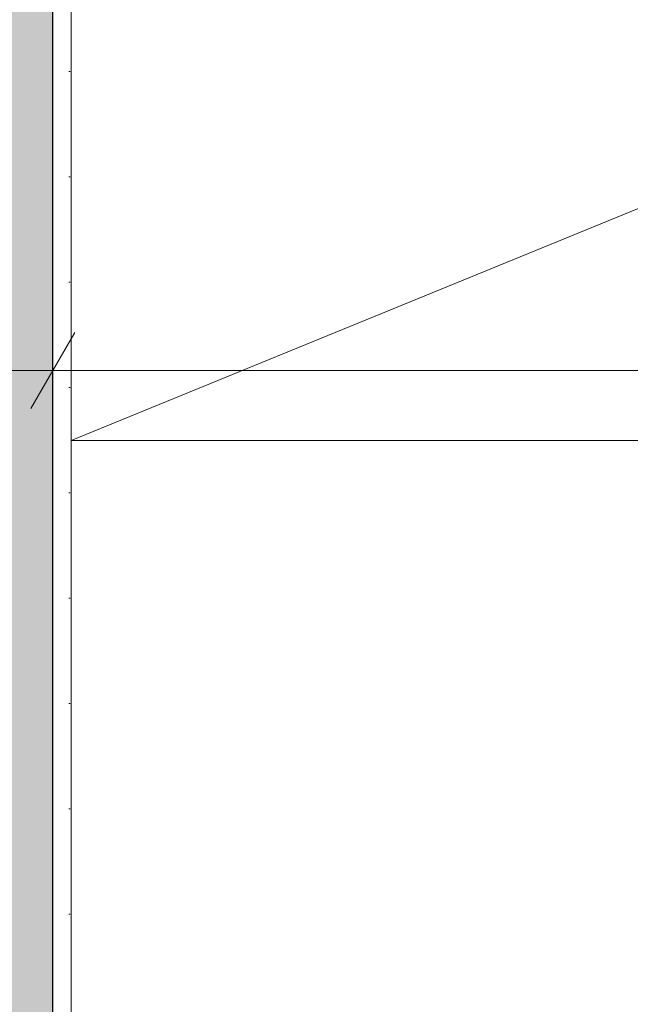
# Model space of a CAD drawing. Extents: x 100 to 2982, y 37 to 2050.
# Tile 48 of 130: x 662 to 712, y 1670 to 1751. Entities that reach past the tile are written whole.
import ezdxf
from ezdxf.xclip import XClip

# ---------------------------------------------------------------- set-up
doc = ezdxf.new("R2010")
doc.units = 0
doc.header["$MEASUREMENT"] = 0
doc.header["$XCLIPFRAME"] = 0
doc.linetypes.add('Przerywana gęsta', pattern=[9, 6, -3])
for name, color, linetype in [('250-A Schody Pochylnie', 7, 'Continuous'), ('299-A Wymiary Opisy', 7, 'Continuous'), ('330-W Wyposażenie', 7, 'Continuous'), ('420-K Ściany', 7, 'Continuous'), ('820-G Rysunki Obrazki', 7, 'Continuous')]:
    doc.layers.add(name, color=color, linetype=linetype)

# ---------------------------------------------------------------- blocks, each defined once
blk = doc.blocks.new('Rysunek_1_1', base_point=(-18316.349, -206.526))
at = {"layer": '420-K Ściany', "linetype": 'Continuous', "lineweight": 13}
blk.add_hatch(color=62, dxfattribs=at).paths.add_polyline_path([(640.802, 1777.509), (640.802, 1481.509), (664.802, 1481.509), (664.802, 1777.509)])
at = {"layer": '420-K Ściany', "linetype": 'Continuous', "lineweight": 5}
h = blk.add_hatch(dxfattribs=at)
h.set_pattern_fill('Tynk_0001', color=180, style=0, pattern_type=2)
h.set_pattern_definition([(0, (-18316.349, -206.5255), (0, 8.660254), [0, -5]), (0, (-18313.849, -202.195), (0, 8.660254), [0, -5])])
h.paths.add_polyline_path([(664.802, 1776.009), (664.802, 1481.509), (666.302, 1481.509), (666.302, 1776.009)])
at = {"layer": '250-A Schody Pochylnie', "color": 91, "linetype": 'Przerywana gęsta', "lineweight": 13, "ltscale": 0.2}
blk.add_line((666.302, 1483.009), (666.302, 1776.009), dxfattribs=at)
at = {"layer": '299-A Wymiary Opisy', "color": 85, "linetype": 'Continuous', "lineweight": 13, "ltscale": 0.2}
for p, q in [((664.802, 1717.076), (664.802, 1726.451)), ((640.802, 1721.764), (664.802, 1721.764)), ((664.802, 1721.764), (814.302, 1721.764))]:
    blk.add_line(p, q, dxfattribs=at)
at = {"layer": '299-A Wymiary Opisy', "color": 45, "linetype": 'Continuous', "lineweight": 15, "ltscale": 0.2}
blk.add_line((666.606, 1724.889), (662.998, 1718.639), dxfattribs=at)
at = {"layer": '330-W Wyposażenie', "color": 4, "linetype": 'Continuous', "lineweight": 13, "ltscale": 0.2}
blk.add_line((812.802, 1776.009), (666.302, 1716.009), dxfattribs=at)
at = {"layer": '330-W Wyposażenie', "color": 4, "linetype": 'Continuous', "lineweight": 13, "ltscale": 0.2, "flags": 128}
blk.add_lwpolyline([(666.302, 1776.009), (812.802, 1776.009), (812.802, 1716.009), (666.302, 1716.009)], close=True, dxfattribs=at)
at = {"layer": '420-K Ściany', "color": 27, "linetype": 'Continuous', "lineweight": 25, "ltscale": 0.2}
blk.add_line((664.802, 1481.509), (664.802, 1776.009), dxfattribs=at)
at = {"layer": '420-K Ściany', "color": 47, "linetype": 'Continuous', "lineweight": 15, "ltscale": 0.2, "flags": 128}
blk.add_lwpolyline([(666.302, 1481.509), (666.302, 1776.009)], dxfattribs=at)

msp = doc.modelspace()

# ---------------------------------------------------------------- block references
at = {"layer": '820-G Rysunki Obrazki', "color": 65, "linetype": 'Continuous', "lineweight": 13, "ltscale": 0.2}
ref = msp.add_blockref('Rysunek_1_1', (-18316.349, -206.526), dxfattribs=at)
XClip(ref).set_block_clipping_path([(244.527027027, 75.2081975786), (2570.9054054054, 2024.1891891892)])

doc.saveas('drawing.dxf')
